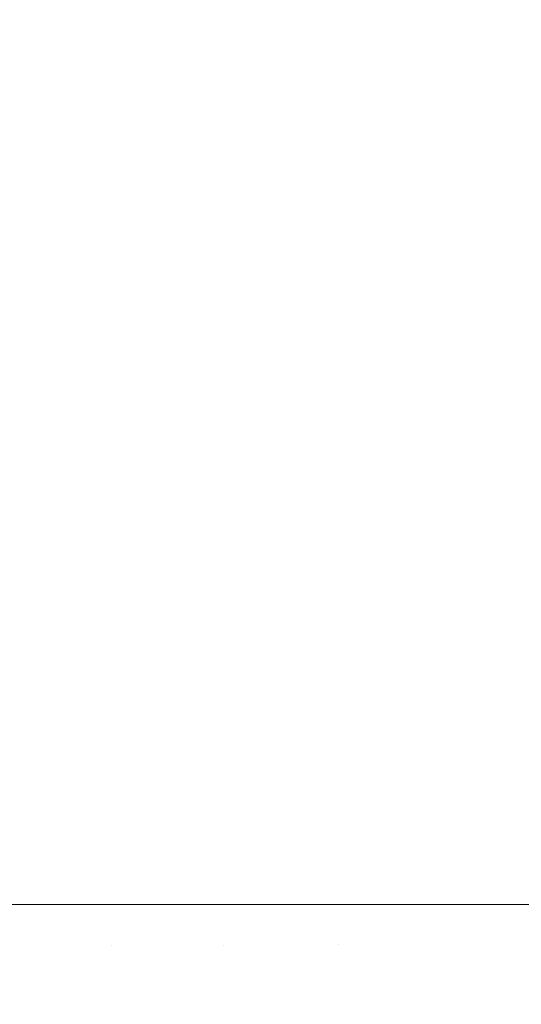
# Model space of a CAD drawing. Header units: centimetres. Extents: x -62 to 63, y 4 to 6.
# Tile 49 of 256: x -62.055 to -62.0388, y 4.297 to 4.3288. Entities that reach past the tile are written whole.
import ezdxf

# ---------------------------------------------------------------- set-up
doc = ezdxf.new("R2010")
doc.units = ezdxf.units.CM
doc.header["$LTSCALE"] = 2.54
doc.layers.add('Lucido design-1', color=7, linetype='Continuous')

# ---------------------------------------------------------------- blocks, each defined once
blk = doc.blocks.new('Gruppo-4-1')
at = {"color": 7, "linetype": 'Continuous', "lineweight": 9}
for points, invisible_edges in [([(-62.056191, 5.900212, -2276.971314), (-62.051977, 5.900212, -2276.974363), (-62.051977, 4.300212, -2276.974363), (-62.052071, 4.300212, -2276.974295)], 10), ([(-62.052071, 4.300212, -2276.974295), (-62.056191, 4.300212, -2276.971314), (-62.056191, 5.900212, -2276.971314)], 10), ([(-62.051788, 5.900212, -2276.269845), (-62.056024, 5.900212, -2276.272901), (-62.056024, 4.300212, -2276.272901), (-62.052069, 4.300212, -2276.270048)], 10), ([(-62.052069, 4.300212, -2276.270048), (-62.051788, 4.300212, -2276.269845), (-62.051788, 5.900212, -2276.269845)], 10), ([(-62.051977, 4.300212, -2276.974363), (-62.051977, 5.900212, -2276.974363), (-62.047206, 5.900212, -2276.977543), (-62.047206, 4.300212, -2276.977543)], 5), ([(-62.048443, 5.900212, -2276.267623), (-62.051788, 5.900212, -2276.269845), (-62.051788, 4.300212, -2276.269845), (-62.048443, 4.300212, -2276.267623)], 10), ([(-62.048443, 4.300212, -2276.267623), (-62.046992, 4.300212, -2276.26666), (-62.046992, 5.900212, -2276.26666), (-62.048443, 5.900212, -2276.267623)], 10), ([(-62.047206, 5.900212, -2276.977543), (-62.041811, 5.900212, -2276.980848), (-62.041811, 4.300212, -2276.980848), (-62.044692, 4.300212, -2276.979084)], 10), ([(-62.044692, 4.300212, -2276.979084), (-62.047206, 4.300212, -2276.977543), (-62.047206, 5.900212, -2276.977543)], 10), ([(-62.044692, 5.900212, -2276.265256), (-62.046992, 5.900212, -2276.26666), (-62.046992, 4.300212, -2276.26666), (-62.044692, 4.300212, -2276.265256)], 10), ([(-62.044692, 4.300212, -2276.265256), (-62.041569, 4.300212, -2276.26335), (-62.041569, 5.900212, -2276.26335), (-62.044692, 5.900212, -2276.265256)], 10), ([(-62.036842, 4.300212, -2276.983637), (-62.041811, 4.300212, -2276.980848), (-62.041811, 5.900212, -2276.980848), (-62.036842, 5.900212, -2276.983637)], 10), ([(-62.03684, 5.900212, -2276.260706), (-62.041569, 5.900212, -2276.26335), (-62.041569, 4.300212, -2276.26335), (-62.03684, 4.300212, -2276.260706)], 10), ([(-62.056191, 4.300212, -2276.971314), (-62.052071, 4.300212, -2276.974295), (-62.052048, 4.298868, -2276.974297), (-62.055525, 4.298845, -2276.971794)], 14), ([(-62.052048, 4.298868, -2276.270043), (-62.052069, 4.300212, -2276.270048), (-62.056024, 4.300212, -2276.272901), (-62.055525, 4.298845, -2276.272546)], 13), ([(-62.052048, 4.298868, -2276.974297), (-62.052071, 4.300212, -2276.974295), (-62.051977, 4.300212, -2276.974363)], 9), ([(-62.051788, 4.300212, -2276.269845), (-62.052069, 4.300212, -2276.270048), (-62.052048, 4.298868, -2276.270043)], 10), ([(-62.051788, 4.300212, -2276.269845), (-62.052048, 4.298868, -2276.270043), (-62.048431, 4.298892, -2276.267604)], 11), ([(-62.048431, 4.298892, -2276.976736), (-62.052048, 4.298868, -2276.974297), (-62.051977, 4.300212, -2276.974363)], 11), ([(-62.051977, 4.300212, -2276.974363), (-62.047206, 4.300212, -2276.977543), (-62.048431, 4.298892, -2276.976736)], 10), ([(-62.048431, 4.298892, -2276.267604), (-62.048443, 4.300212, -2276.267623), (-62.051788, 4.300212, -2276.269845)], 9), ([(-62.046992, 4.300212, -2276.26666), (-62.048443, 4.300212, -2276.267623), (-62.048431, 4.298892, -2276.267604)], 10), ([(-62.046992, 4.300212, -2276.26666), (-62.048431, 4.298892, -2276.267604), (-62.044683, 4.298917, -2276.26523)], 11), ([(-62.044683, 4.298917, -2276.979109), (-62.048431, 4.298892, -2276.976736), (-62.047206, 4.300212, -2276.977543)], 11), ([(-62.047206, 4.300212, -2276.977543), (-62.044692, 4.300212, -2276.979084), (-62.044683, 4.298917, -2276.979109)], 10), ([(-62.044683, 4.298917, -2276.26523), (-62.044692, 4.300212, -2276.265256), (-62.046992, 4.300212, -2276.26666)], 9), ([(-62.041569, 4.300212, -2276.26335), (-62.044692, 4.300212, -2276.265256), (-62.044683, 4.298917, -2276.26523)], 10), ([(-62.044683, 4.298917, -2276.979109), (-62.044692, 4.300212, -2276.979084), (-62.041811, 4.300212, -2276.980848)], 9), ([(-62.044683, 4.298917, -2276.26523), (-62.040813, 4.298943, -2276.262924), (-62.041569, 4.300212, -2276.26335)], 11), ([(-62.041811, 4.300212, -2276.980848), (-62.040813, 4.298943, -2276.981416), (-62.044683, 4.298917, -2276.979109)], 11), ([(-62.040813, 4.298943, -2276.981416), (-62.041811, 4.300212, -2276.980848), (-62.036842, 4.300212, -2276.983637), (-62.036828, 4.29897, -2276.983655)], 13), ([(-62.036828, 4.29897, -2276.260685), (-62.03684, 4.300212, -2276.260706), (-62.041569, 4.300212, -2276.26335), (-62.040813, 4.298943, -2276.262924)], 13), ([(-62.055525, 4.298845, -2276.272546), (-62.055447, 4.297457, -2276.272546), (-62.051971, 4.297504, -2276.270043), (-62.052048, 4.298868, -2276.270043)], 15), ([(-62.055525, 4.298845, -2276.971794), (-62.052048, 4.298868, -2276.974297), (-62.051971, 4.297504, -2276.974297), (-62.055447, 4.297457, -2276.971794)], 15), ([(-62.052048, 4.298868, -2276.270043), (-62.051971, 4.297504, -2276.270043), (-62.048356, 4.297552, -2276.267604), (-62.048431, 4.298892, -2276.267604)], 15), ([(-62.048431, 4.298892, -2276.976736), (-62.048356, 4.297552, -2276.976736), (-62.051971, 4.297504, -2276.974297), (-62.052048, 4.298868, -2276.974297)], 15), ([(-62.048431, 4.298892, -2276.267604), (-62.048356, 4.297552, -2276.267604), (-62.04461, 4.297603, -2276.26523), (-62.044683, 4.298917, -2276.26523)], 15), ([(-62.044683, 4.298917, -2276.979109), (-62.04461, 4.297603, -2276.979109), (-62.048356, 4.297552, -2276.976736), (-62.048431, 4.298892, -2276.976736)], 15), ([(-62.044683, 4.298917, -2276.26523), (-62.04461, 4.297603, -2276.26523), (-62.040741, 4.297655, -2276.262924), (-62.040813, 4.298943, -2276.262924)], 15), ([(-62.040813, 4.298943, -2276.981416), (-62.040741, 4.297655, -2276.981416), (-62.04461, 4.297603, -2276.979109), (-62.044683, 4.298917, -2276.979109)], 15), ([(-62.040813, 4.298943, -2276.262924), (-62.040741, 4.297655, -2276.262924), (-62.036758, 4.297709, -2276.260685), (-62.036828, 4.29897, -2276.260685)], 15), ([(-62.036828, 4.29897, -2276.983655), (-62.036758, 4.297709, -2276.983655), (-62.040741, 4.297655, -2276.981416), (-62.040813, 4.298943, -2276.981416)], 15), ([(-62.051842, 4.296118, -2276.270043), (-62.051971, 4.297504, -2276.270043), (-62.055447, 4.297457, -2276.272546), (-62.055315, 4.296047, -2276.272546)], 15), ([(-62.055447, 4.297457, -2276.971794), (-62.051971, 4.297504, -2276.974297), (-62.051842, 4.296118, -2276.974297), (-62.055315, 4.296047, -2276.971794)], 15), ([(-62.048229, 4.296192, -2276.267604), (-62.048356, 4.297552, -2276.267604), (-62.051971, 4.297504, -2276.270043), (-62.051842, 4.296118, -2276.270043)], 15), ([(-62.048229, 4.296192, -2276.976736), (-62.051842, 4.296118, -2276.974297), (-62.051971, 4.297504, -2276.974297), (-62.048356, 4.297552, -2276.976736)], 15), ([(-62.044485, 4.296268, -2276.26523), (-62.04461, 4.297603, -2276.26523), (-62.048356, 4.297552, -2276.267604), (-62.048229, 4.296192, -2276.267604)], 15), ([(-62.048356, 4.297552, -2276.976736), (-62.04461, 4.297603, -2276.979109), (-62.044485, 4.296268, -2276.979109), (-62.048229, 4.296192, -2276.976736)], 15), ([(-62.040619, 4.296347, -2276.262924), (-62.040741, 4.297655, -2276.262924), (-62.04461, 4.297603, -2276.26523), (-62.044485, 4.296268, -2276.26523)], 15), ([(-62.044485, 4.296268, -2276.979109), (-62.04461, 4.297603, -2276.979109), (-62.040741, 4.297655, -2276.981416), (-62.040619, 4.296347, -2276.981416)], 15), ([(-62.036638, 4.296429, -2276.260685), (-62.036758, 4.297709, -2276.260685), (-62.040741, 4.297655, -2276.262924), (-62.040619, 4.296347, -2276.262924)], 15), ([(-62.040619, 4.296347, -2276.981416), (-62.040741, 4.297655, -2276.981416), (-62.036758, 4.297709, -2276.983655), (-62.036638, 4.296429, -2276.983655)], 15)]:
    blk.add_3dface(points, dxfattribs=dict(at, invisible_edges=invisible_edges))
blk = doc.blocks.new('Gruppo-5-1')
at = {"color": 7}
blk.add_blockref('Gruppo-4-1', (0, 0), dxfattribs=at)

msp = doc.modelspace()

# ---------------------------------------------------------------- block references
at = {"layer": 'Lucido design-1', "color": 7}
msp.add_blockref('Gruppo-5-1', (0, 0), dxfattribs=at)

doc.saveas('drawing.dxf')
